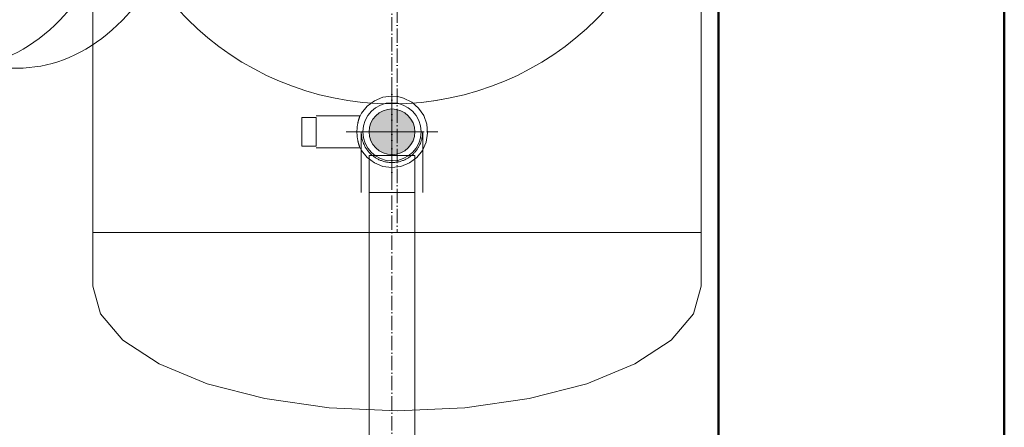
# Model space of a CAD drawing. Header units: metres. Extents: x -54598 to 1827199, y -329446 to -256744.
# Tile 95 of 256: x 27985 to 29363, y -273352 to -272781. Entities that reach past the tile are written whole.
import ezdxf

# ---------------------------------------------------------------- set-up
doc = ezdxf.new("R2010")
doc.units = ezdxf.units.M
doc.linetypes.add('ADSK_Осевая', pattern=[14, 10, -2, 0, -2])
for name, color, linetype, lineweight in [('A-WALL', 113, 'Continuous', 20), ('P-PIPE', 7, 'Continuous', 20), ('P-PIPE-CNTR', 7, 'ADSK_Осевая', 20)]:
    doc.layers.add(name, color=color, linetype=linetype, lineweight=lineweight)

# ---------------------------------------------------------------- blocks, each defined once
blk = doc.blocks.new('ADSK_СтальСварка_Заглушка_ГОСТ17379-2001 - Исполнение 2-671129-В_Этаж 01_Сводный')
at = {"layer": 'P-PIPE', "color": 5}
for p, q in [((37.5, 213), (0, 213)), ((0, -213), (0, 213)), ((0, 213), (0, -213)), ((0, -213), (37.5, -213))]:
    blk.add_line(p, q, dxfattribs=at)
at = {"layer": 'P-PIPE', "color": 5, "flags": 128}
for points in [[(37.5, 213), (56.97, 207.66), (75.46, 191.91), (92.06, 166.53), (105.91, 132.8), (116.33, 92.42), (122.81, 47.4), (125, 0)], [(125, 0), (122.81, 47.4), (116.33, 92.42), (105.91, 132.8), (92.06, 166.53), (75.46, 191.91), (56.97, 207.66), (37.5, 213)], [(125, 0), (122.81, -47.4), (116.33, -92.42), (105.91, -132.8), (92.06, -166.53), (75.46, -191.91), (56.97, -207.66), (37.5, -213)], [(37.5, -213), (56.97, -207.66), (75.46, -191.91), (92.06, -166.53), (105.91, -132.8), (116.33, -92.42), (122.81, -47.4), (125, 0)]]:
    blk.add_lwpolyline(points, dxfattribs=at)
blk = doc.blocks.new('VM_Фланец_ГОСТ 332591 - VM_Фланец_ГОСТ 33259-2015-670166-В_Этаж 01_Сводный')
at = {"layer": 'P-PIPE'}
for radius, start, end in [(202.5, 90, 270), (202.5, 270, 90), (136.5, 90, 270), (136.5, 270, 90)]:
    blk.add_arc((-712.52, 28415.87), radius, start, end, dxfattribs=at)
blk = doc.blocks.new('VM_Фланец_ГОСТ 332591 - VM_Фланец_ГОСТ 33259-2015-V16-В_Этаж 01_Сводный')
at = {"layer": 'P-PIPE'}
for radius, start, end in [(202.5, 90, 270), (202.5, 270, 90), (136.5, 90, 270), (136.5, 270, 90)]:
    blk.add_arc((-712.52, 28415.87), radius, start, end, dxfattribs=at)
blk = doc.blocks.new('Tecofi_F4240NA_Dn125_400_Фильтр сетчатый - Фильтр сетчатый-672984-В_Этаж 01_Сводный')
at = {"layer": 'P-PIPE', "color": 5}
for p, q in [((-949.44, 26275.16), (-993.28, 26275.16)), ((-687.32, 26227.66), (-949.44, 26227.66)), ((-949.44, 25967.66), (-687.32, 25967.66)), ((-993.28, 25920.16), (-949.44, 25920.16))]:
    blk.add_line(p, q, dxfattribs=at)
for radius, start, end in [(202.5, 90, 270), (202.5, 90, 270), (202.5, 270, 90), (202.5, 270, 90), (130, 90, 270), (130, 270, 90)]:
    blk.add_arc((-687.32, 26097.66), radius, start, end, dxfattribs=at)
for centre, major_axis, start_param, end_param in [((-993.28, 26097.66), (0, 177.5), 4.712389, 7.853982), ((-949.44, 26097.66), (0, 177.5), 4.712389, 7.853982), ((-949.44, 26097.66), (0, 130), 4.712389, 7.853982), ((-993.28, 26097.66), (0, 177.5), 1.570796, 4.712389), ((-949.44, 26097.66), (0, 177.5), 1.570796, 4.712389), ((-949.44, 26097.66), (0, 130), 1.570796, 4.712389)]:
    blk.add_ellipse(centre, major_axis=major_axis, ratio=0.707107, start_param=start_param, end_param=end_param, dxfattribs=at)
for points, knots in [([(-817.32, 26097.66), (-817.32, 26102.11), (-816.97, 26108.58), (-816.09, 26115.69), (-815.46, 26119.63), (-814.93, 26122.52), (-814.35, 26125.35), (-813.5, 26129.02), (-812.33, 26133.45), (-811.03, 26137.66), (-809.93, 26140.9), (-809.06, 26143.27), (-808.18, 26145.56), (-806.98, 26148.51), (-805.43, 26152.04), (-803.5, 26156.04), (-801.5, 26159.86), (-799.44, 26163.5), (-797.35, 26166.93), (-795.23, 26170.19), (-793.06, 26173.32), (-790.86, 26176.3), (-787.91, 26180.08), (-782.65, 26186.26), (-771.87, 26197.04), (-756, 26208.8), (-736.57, 26218.58), (-713.67, 26225.81), (-697.18, 26227.66), (-687.32, 26227.66)], [0, 0, 0, 0, 0.033333, 0.05, 0.058333, 0.066667, 0.075, 0.083333, 0.1, 0.116667, 0.125, 0.133333, 0.141667, 0.15, 0.166667, 0.183333, 0.2, 0.216667, 0.233333, 0.25, 0.266667, 0.283333, 0.3, 0.333333, 0.4, 0.533333, 0.666667, 0.8, 1, 1, 1, 1]), ([(-687.32, 26227.66), (-691.99, 26227.66), (-701.35, 26227.16), (-715.24, 26224.89), (-728.85, 26221.12), (-746.43, 26214.12), (-766.99, 26201.74), (-788.14, 26181.48), (-804.51, 26156.53), (-814.93, 26128.06), (-817.32, 26107.81), (-817.32, 26097.66)], [0, 0, 0, 0, 0.071429, 0.142857, 0.214286, 0.285714, 0.428571, 0.571429, 0.714286, 0.857143, 1, 1, 1, 1]), ([(-687.32, 25967.66), (-690.61, 25967.66), (-697.2, 25967.91), (-707.07, 25969.04), (-716.93, 25970.95), (-726.76, 25973.65), (-736.55, 25977.19), (-749.53, 25983.12), (-762.37, 25991), (-774.95, 26001.36), (-783.03, 26009.46), (-788.84, 26016.36), (-792.51, 26021.23), (-795.23, 26025.13), (-797.88, 26029.22), (-800.04, 26032.86), (-801.75, 26035.95), (-803.42, 26039.13), (-805.43, 26043.27), (-807.36, 26047.7), (-808.66, 26051), (-809.39, 26052.95), (-810.46, 26055.92), (-811.97, 26060.56), (-813.46, 26066.06), (-814.5, 26070.67), (-815.44, 26075.42), (-816.78, 26084.09), (-817.32, 26092.1), (-817.32, 26097.66)], [0, 0, 0, 0, 0.066667, 0.133333, 0.2, 0.266667, 0.333333, 0.4, 0.533333, 0.6, 0.666667, 0.708333, 0.729167, 0.75, 0.770833, 0.791667, 0.802083, 0.8125, 0.833333, 0.854167, 0.864583, 0.869792, 0.875, 0.895833, 0.916667, 0.927083, 0.9375, 0.958333, 1, 1, 1, 1]), ([(-817.32, 26097.66), (-817.32, 26087.52), (-814.93, 26067.27), (-804.51, 26038.79), (-788.14, 26013.85), (-763.46, 25990.2), (-729.42, 25972.22), (-701.34, 25967.66), (-687.32, 25967.66)], [0, 0, 0, 0, 0.142857, 0.285714, 0.428571, 0.571429, 0.785714, 1, 1, 1, 1])]:
    blk.add_open_spline(points, degree=3, knots=knots, dxfattribs=at)
blk = doc.blocks.new('ADSK_Кран шаровой ППР_DN20-63 - Кран шаровый ППР 32-681049-В_Этаж 01_Сводный')
at = {"layer": 'P-PIPE', "color": 150}
for p, q in [((-740.32, 25335.56), (-750.32, 25335.56)), ((-750.32, 25335.56), (-750.32, 25330.56)), ((-750.32, 25330.56), (-750.32, 25335.56)), ((-709.65, 25336.81), (-740.32, 25336.81)), ((-740.32, 25335.56), (-740.32, 25330.56)), ((-740.32, 25330.56), (-740.32, 25335.56)), ((-750.32, 25320.56), (-750.32, 25330.56)), ((-740.32, 25330.56), (-740.32, 25320.56)), ((-740.32, 25325.56), (-740.32, 25325.56)), ((-740.32, 25325.56), (-740.32, 25325.56)), ((-750.32, 25320.56), (-750.32, 25315.56)), ((-750.32, 25315.56), (-750.32, 25320.56)), ((-740.32, 25320.56), (-740.32, 25315.56)), ((-740.32, 25315.56), (-740.32, 25320.56)), ((-750.32, 25315.56), (-740.32, 25315.56)), ((-740.32, 25314.31), (-709.65, 25314.31))]:
    blk.add_line(p, q, dxfattribs=at)
at = {"layer": 'P-PIPE', "color": 150, "flags": 128}
for points in [[(-687.32, 25350.56), (-693.63, 25349.75), (-699.54, 25347.37), (-704.65, 25343.57), (-708.64, 25338.61), (-709.65, 25336.8)], [(-687.32, 25300.56), (-681, 25301.37), (-675.1, 25303.75), (-669.98, 25307.54), (-666, 25312.51), (-663.39, 25318.32), (-662.34, 25324.59), (-662.9, 25330.94), (-665.05, 25336.93), (-668.65, 25342.18), (-673.45, 25346.36), (-679.16, 25349.19), (-683.27, 25350.23), (-687.32, 25350.56)], [(-687.32, 25300.56), (-693.63, 25301.37), (-699.54, 25303.75), (-704.65, 25307.54), (-708.64, 25312.51), (-709.65, 25314.32)]]:
    blk.add_lwpolyline(points, dxfattribs=at)
at = {"layer": 'P-PIPE', "color": 150}
for radius, start, end in [(20.4, 90, 270), (20.4, 90, 270), (20.4, 270, 90), (20.4, 270, 90), (16, 90, 270), (16, 90, 270), (16, 270, 90), (16, 270, 90)]:
    blk.add_arc((-687.32, 25325.56), radius, start, end, dxfattribs=at)
for points, knots in [([(-711.83, 25325.56), (-711.82, 25326.22), (-711.77, 25327.54), (-711.63, 25329.13), (-711.46, 25330.34), (-711.3, 25331.21), (-711.16, 25331.89), (-711.04, 25332.42), (-710.95, 25332.8), (-710.87, 25333.16), (-710.74, 25333.63), (-710.58, 25334.18), (-710.42, 25334.68), (-710.3, 25335.04), (-710.22, 25335.29), (-710.14, 25335.53), (-710.04, 25335.82), (-709.87, 25336.26), (-709.72, 25336.6), (-709.66, 25336.78), (-709.65, 25336.81), (-709.65, 25336.81)], [0, 0, 0, 0, 0.0555556, 0.1111111, 0.1388889, 0.1666667, 0.1944444, 0.2083333, 0.2222222, 0.2361111, 0.25, 0.2777778, 0.3055556, 0.3194444, 0.3333333, 0.3472222, 0.3611111, 0.3888889, 0.4444444, 0.4722222, 0.5, 0.5, 0.5, 0.5]), ([(-709.65, 25336.81), (-709.65, 25336.81), (-709.66, 25336.78), (-709.72, 25336.61), (-709.87, 25336.26), (-710.04, 25335.82), (-710.14, 25335.53), (-710.22, 25335.29), (-710.3, 25335.04), (-710.42, 25334.68), (-710.58, 25334.18), (-710.74, 25333.64), (-710.86, 25333.17), (-710.95, 25332.8), (-711.04, 25332.42), (-711.15, 25331.9), (-711.3, 25331.21), (-711.46, 25330.34), (-711.63, 25329.13), (-711.77, 25327.54), (-711.82, 25326.22), (-711.83, 25325.56)], [0.5, 0.5, 0.5, 0.5, 0.5277778, 0.5555556, 0.6111111, 0.6388889, 0.6527778, 0.6666667, 0.6805556, 0.6944444, 0.7222222, 0.75, 0.7638889, 0.7777778, 0.7916667, 0.8055556, 0.8333333, 0.8611111, 0.8888889, 0.9444444, 1, 1, 1, 1]), ([(-711.83, 25325.56), (-711.82, 25324.9), (-711.77, 25323.58), (-711.63, 25321.98), (-711.46, 25320.77), (-711.3, 25319.91), (-711.15, 25319.22), (-711.04, 25318.69), (-710.95, 25318.31), (-710.86, 25317.95), (-710.74, 25317.48), (-710.58, 25316.93), (-710.42, 25316.44), (-710.3, 25316.08), (-710.22, 25315.82), (-710.14, 25315.59), (-710.04, 25315.3), (-709.87, 25314.86), (-709.72, 25314.51), (-709.66, 25314.34), (-709.65, 25314.31), (-709.65, 25314.31)], [0, 0, 0, 0, 0.0555556, 0.1111111, 0.1388889, 0.1666667, 0.1944444, 0.2083333, 0.2222222, 0.2361111, 0.25, 0.2777778, 0.3055556, 0.3194444, 0.3333333, 0.3472222, 0.3611111, 0.3888889, 0.4444444, 0.4722222, 0.5, 0.5, 0.5, 0.5]), ([(-709.65, 25314.31), (-709.65, 25314.31), (-709.66, 25314.34), (-709.72, 25314.51), (-709.87, 25314.86), (-710.04, 25315.3), (-710.14, 25315.59), (-710.22, 25315.83), (-710.3, 25316.08), (-710.42, 25316.44), (-710.58, 25316.94), (-710.74, 25317.48), (-710.87, 25317.95), (-710.95, 25318.32), (-711.04, 25318.7), (-711.16, 25319.22), (-711.3, 25319.91), (-711.46, 25320.78), (-711.63, 25321.98), (-711.77, 25323.58), (-711.82, 25324.9), (-711.83, 25325.56)], [0.5, 0.5, 0.5, 0.5, 0.5277778, 0.5555556, 0.6111111, 0.6388889, 0.6527778, 0.6666667, 0.6805556, 0.6944444, 0.7222222, 0.75, 0.7638889, 0.7777778, 0.7916667, 0.8055556, 0.8333333, 0.8611111, 0.8888889, 0.9444444, 1, 1, 1, 1])]:
    blk.add_open_spline(points, degree=3, knots=knots, dxfattribs=at)
blk = doc.blocks.new('ADSK_Полипропилен_Отвод - Универсальный-675131-В_Этаж 01_Сводный')
at = {"layer": 'P-PIPE', "color": 150}
for p, q in [((-2296, 24475.5), (-2338.5, 24475.5)), ((-2338.5, 24432.5), (-2338.5, 24475.5)), ((-2296, 24470), (-2322, 24470)), ((-2322, 24438), (-2322, 24470)), ((-2322, 24470), (-2322, 24438)), ((-2296, 24470), (-2296, 24438)), ((-2296, 24438), (-2296, 24470)), ((-2296, 24454), (-2296, 24454)), ((-2296, 24454), (-2296, 24454)), ((-2322, 24438), (-2296, 24438)), ((-2338.5, 24432.5), (-2296, 24432.5))]:
    blk.add_line(p, q, dxfattribs=at)
for points, knots in [([(-2338.5, 24475.5), (-2337.3, 24475.5), (-2334.87, 24475.29), (-2331.9, 24474.53), (-2329.57, 24473.59), (-2327.87, 24472.72), (-2326.48, 24471.85), (-2325.41, 24471.06), (-2324.62, 24470.43), (-2323.85, 24469.75), (-2323.1, 24469.02), (-2322.38, 24468.24), (-2321.69, 24467.41), (-2321.02, 24466.54), (-2320.39, 24465.61), (-2319.8, 24464.63), (-2319.26, 24463.61), (-2318.76, 24462.54), (-2318.16, 24461.04), (-2317.56, 24459.07), (-2317.11, 24456.59), (-2317, 24454.87), (-2317, 24454)], [0, 0, 0, 0, 0.125, 0.25, 0.3125, 0.375, 0.4375, 0.46875, 0.5, 0.53125, 0.5625, 0.59375, 0.625, 0.65625, 0.6875, 0.71875, 0.75, 0.78125, 0.8125, 0.875, 0.9375, 1, 1, 1, 1]), ([(-2317, 24454), (-2317, 24453.13), (-2317.11, 24451.41), (-2317.56, 24448.93), (-2318.16, 24446.96), (-2318.76, 24445.46), (-2319.26, 24444.38), (-2319.8, 24443.36), (-2320.39, 24442.39), (-2321.02, 24441.46), (-2321.69, 24440.58), (-2322.38, 24439.75), (-2323.1, 24438.98), (-2323.85, 24438.25), (-2324.62, 24437.57), (-2325.41, 24436.93), (-2326.48, 24436.15), (-2327.87, 24435.28), (-2329.57, 24434.41), (-2331.9, 24433.47), (-2334.87, 24432.7), (-2337.3, 24432.5), (-2338.5, 24432.5)], [0, 0, 0, 0, 0.0625, 0.125, 0.1875, 0.21875, 0.25, 0.28125, 0.3125, 0.34375, 0.375, 0.40625, 0.4375, 0.46875, 0.5, 0.53125, 0.5625, 0.625, 0.6875, 0.75, 0.875, 1, 1, 1, 1])]:
    blk.add_open_spline(points, degree=3, knots=knots, dxfattribs=at)
blk = doc.blocks.new('fdsafdsf')
at = {"layer": 'P-PIPE'}
blk.add_hatch(color=7, dxfattribs=at).paths.add_polyline_path([(222295.35, 37535.69), (222299.49, 37536.24), (222303.35, 37537.84), (222306.66, 37540.38), (222309.2, 37543.69), (222310.8, 37547.55), (222311.35, 37551.69), (222310.8, 37555.84), (222309.2, 37559.69), (222306.66, 37563.01), (222303.35, 37565.55), (222299.49, 37567.15), (222295.35, 37567.69), (222291.2, 37567.15), (222287.35, 37565.55), (222284.03, 37563.01), (222281.49, 37559.69), (222279.89, 37555.84), (222279.35, 37551.69), (222279.89, 37547.55), (222281.49, 37543.69), (222284.03, 37540.38), (222287.35, 37537.84), (222291.2, 37536.24)])
blk.add_hatch(color=7, dxfattribs=at).paths.add_polyline_path([(222295.35, 37535.69), (222299.49, 37536.24), (222303.35, 37537.84), (222306.66, 37540.38), (222309.2, 37543.69), (222310.8, 37547.55), (222311.35, 37551.69), (222310.8, 37555.84), (222309.2, 37559.69), (222306.66, 37563.01), (222303.35, 37565.55), (222299.49, 37567.15), (222295.35, 37567.69), (222291.2, 37567.15), (222287.35, 37565.55), (222284.03, 37563.01), (222281.49, 37559.69), (222279.89, 37555.84), (222279.35, 37551.69), (222279.89, 37547.55), (222281.49, 37543.69), (222284.03, 37540.38), (222287.35, 37537.84), (222291.2, 37536.24)])
blk.add_hatch(color=7, dxfattribs=at).paths.add_polyline_path([(222295.35, 37535.69), (222299.49, 37536.24), (222303.35, 37537.84), (222306.66, 37540.38), (222309.2, 37543.69), (222310.8, 37547.55), (222311.35, 37551.69), (222310.8, 37555.84), (222309.2, 37559.69), (222306.66, 37563.01), (222303.35, 37565.55), (222299.49, 37567.15), (222295.35, 37567.69), (222291.2, 37567.15), (222287.35, 37565.55), (222284.03, 37563.01), (222281.49, 37559.69), (222279.89, 37555.84), (222279.35, 37551.69), (222279.89, 37547.55), (222281.49, 37543.69), (222284.03, 37540.38), (222287.35, 37537.84), (222291.2, 37536.24)])
blk.add_hatch(color=7, dxfattribs=at).paths.add_polyline_path([(222295.35, 37535.69), (222299.49, 37536.24), (222303.35, 37537.84), (222306.66, 37540.38), (222309.2, 37543.69), (222310.8, 37547.55), (222311.35, 37551.69), (222310.8, 37555.84), (222309.2, 37559.69), (222306.66, 37563.01), (222303.35, 37565.55), (222299.49, 37567.15), (222295.35, 37567.69), (222291.2, 37567.15), (222287.35, 37565.55), (222284.03, 37563.01), (222281.49, 37559.69), (222279.89, 37555.84), (222279.35, 37551.69), (222279.89, 37547.55), (222281.49, 37543.69), (222284.03, 37540.38), (222287.35, 37537.84), (222291.2, 37536.24)])
at = {"layer": 'A-WALL', "lineweight": 50}
for p, q in [((222724.02, 36340.95), (222724.02, 41660.95)), ((222524.02, 41460.95), (222524.02, 36540.95))]:
    blk.add_line(p, q, dxfattribs=at)
at = {"layer": 'P-PIPE', "color": 5}
for p, q in [((222085.89, 38481.16), (222085.89, 37481.16)), ((222511.89, 37481.16), (222511.89, 38481.16)), ((222085.89, 37481.16), (222511.89, 37481.16))]:
    blk.add_line(p, q, dxfattribs=at)
at = {"layer": 'P-PIPE', "color": 150}
for p, q in [((222279.35, 37535.19), (222279.35, 36696.63)), ((222279.35, 37535.19), (222311.35, 37535.19)), ((222311.35, 36696.63), (222311.35, 37535.19))]:
    blk.add_line(p, q, dxfattribs=at)
at = {"layer": 'P-PIPE-CNTR', "color": 5}
for p, q in [((222298.89, 38481.16), (222298.89, 37481.16)), ((222298.89, 38481.16), (222298.89, 37481.16)), ((222295.35, 37523.8), (222295.35, 38023.8)), ((222295.35, 37523.8), (222295.35, 38023.8)), ((222295.35, 37523.8), (222295.35, 38023.8))]:
    blk.add_line(p, q, dxfattribs=at)
at = {"layer": 'P-PIPE-CNTR', "color": 150}
for p, q in [((222295.35, 37519.69), (222295.35, 37583.69)), ((222295.35, 37519.69), (222295.35, 37583.69)), ((222295.35, 37519.69), (222295.35, 37583.69)), ((222295.35, 37519.69), (222295.35, 37583.69)), ((222263.35, 37551.69), (222327.35, 37551.69)), ((222263.35, 37551.69), (222327.35, 37551.69)), ((222263.35, 37551.69), (222327.35, 37551.69)), ((222263.35, 37551.69), (222327.35, 37551.69)), ((222295.35, 37551.69), (222295.35, 37535.19)), ((222295.35, 37535.19), (222295.35, 36696.63)), ((222295.35, 37535.19), (222295.35, 36696.63))]:
    blk.add_line(p, q, dxfattribs=at)
at = {"layer": 'P-PIPE', "color": 5}
blk.add_blockref('Tecofi_F4240NA_Dn125_400_Фильтр сетчатый - Фильтр сетчатый-672984-В_Этаж 01_Сводный', (222982.66, 11676.14), dxfattribs=at)
at = {"layer": 'P-PIPE'}
for name in ['VM_Фланец_ГОСТ 332591 - VM_Фланец_ГОСТ 33259-2015-670166-В_Этаж 01_Сводный', 'VM_Фланец_ГОСТ 332591 - VM_Фланец_ГОСТ 33259-2015-V16-В_Этаж 01_Сводный']:
    blk.add_blockref(name, (223007.87, 9357.93), dxfattribs=at)
at = {"layer": 'P-PIPE', "color": 150}
blk.add_blockref('ADSK_Кран шаровой ППР_DN20-63 - Кран шаровый ППР 32-681049-В_Этаж 01_Сводный', (222982.66, 12226.14), dxfattribs=at)
blk.add_blockref('ADSK_Кран шаровой ППР_DN20-63 - Кран шаровый ППР 32-681049-В_Этаж 01_Сводный', (222982.66, 12226.14), dxfattribs=at)
at = {"layer": 'P-PIPE', "color": 150, "rotation": 270}
blk.add_blockref('ADSK_Полипропилен_Отвод - Универсальный-675131-В_Этаж 01_Сводный', (197841.35, 35213.19), dxfattribs=at)
at = {"layer": 'P-PIPE', "color": 5, "rotation": 270}
blk.add_blockref('ADSK_СтальСварка_Заглушка_ГОСТ17379-2001 - Исполнение 2-671129-В_Этаж 01_Сводный', (222298.89, 37481.16), dxfattribs=at)

msp = doc.modelspace()

# ---------------------------------------------------------------- block references
at = {"color": 5, "lineweight": 30, "xscale": 2, "yscale": 2, "zscale": 2}
msp.add_blockref('fdsafdsf', (-416084.8, -348041.5), dxfattribs=at)

doc.saveas('drawing.dxf')
